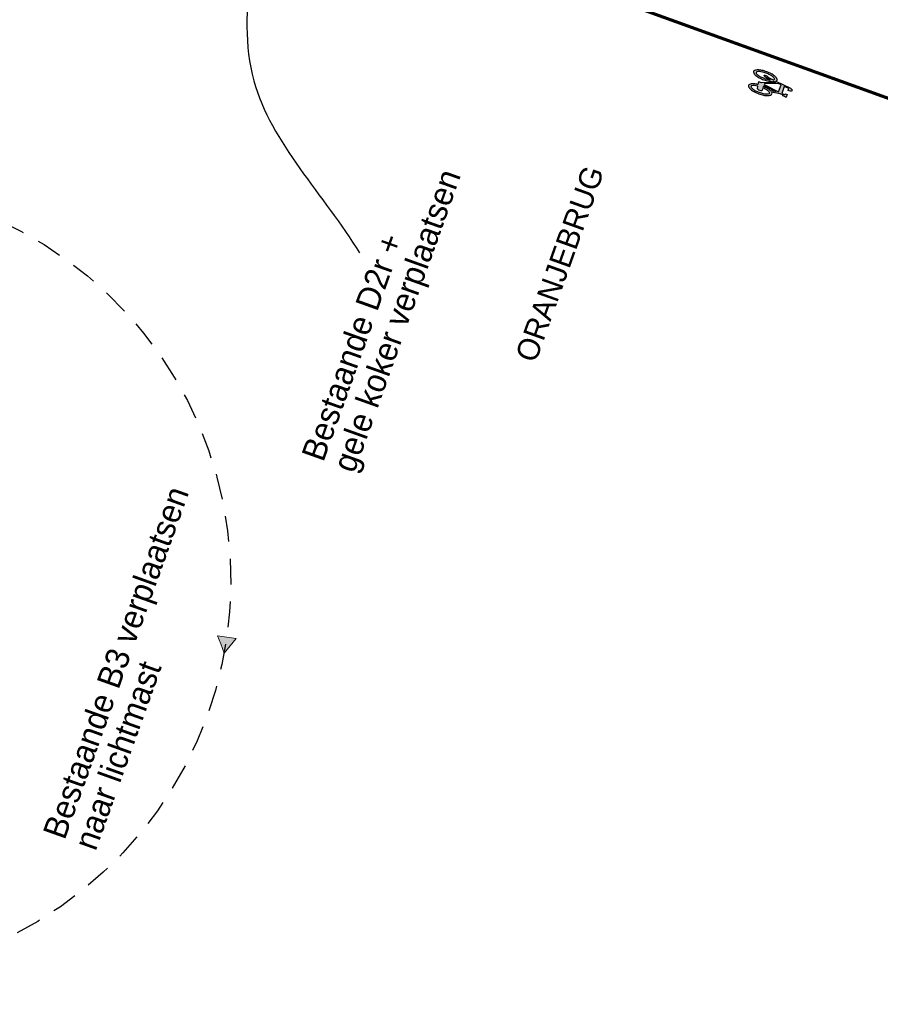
# Model space of a CAD drawing. Header units: metres. Extents: x 136326 to 138181, y 453212 to 454732.
# Tile 28 of 55: x 136605 to 136632, y 453870 to 453901. Entities that reach past the tile are written whole.
import ezdxf

# ---------------------------------------------------------------- set-up
doc = ezdxf.new("R2010")
doc.units = ezdxf.units.M
doc.linetypes.add('DGN Style 2', pattern=[1.363737, 0.818242, -0.545495])
doc.linetypes.add('LIJN1-1', pattern=[2, 1, -1])
for name, color, linetype in [('-DR-alg-txt-straatnaam', 2, 'Continuous'), ('-DR-nw-inr-bebording-txt', 2, 'Continuous'), ('-DR-nw-inr-verkeersbordpaal', 7, 'Continuous'), ('-DR-nw-mk-streep 1-1', 250, 'LIJN1-1'), ('-DR-nw-mk-symbolen', 7, 'Continuous')]:
    doc.layers.add(name, color=color, linetype=linetype)
doc.layers.add('mob_bebording', color=7, linetype='Continuous', lineweight=0)
doc.styles.add('Drong', font='txt', dxfattribs={"height": 1.8})
doc.styles.add('eurostile', font='txt')
doc.dimstyles.new('Drong', dxfattribs={"dimtxt": 1.8, "dimasz": 2.5, "dimexe": 0, "dimexo": 0, "dimgap": 0.9, "dimtad": 1, "dimzin": 0, "dimdsep": 46, "dimtxsty": 'Drong', "dimblk": 'dimblk-wit', "dimcen": 0, "dimse1": 1, "dimse2": 1, "dimclrd": 256, "dimclre": 1, "dimclrt": 7, "dimadec": 0, "dimazin": 0, "dimtfac": 1, "dimtmove": 0, "dimatfit": 3, "dimfxl": 1, "dimtolj": 1, "dimtzin": 0, "dimarcsym": 0})

# ---------------------------------------------------------------- blocks, each defined once
blk = doc.blocks.new('N-SVW-MARKERING_SYMBOOL_FIETS_1.35')
h = blk.add_hatch(color=256)
h.paths.add_polyline_path([(-0.045, 1.35), (-0.07, 1.35), (-0.07, 1.35), (-0.095, 1.35, 0.236068), (-0.119, 1.325), (-0.132, 1.288), (-0.183, 0.766, 0.006813), (-0.189, 0.773, 0.22312), (-0.231, 0.793, 0.22312), (-0.273, 0.773, 0.090648), (-0.327, 0.677, 0.047451), (-0.356, 0.559, 0.035374), (-0.367, 0.396, 0.035374), (-0.356, 0.234, 0.047451), (-0.327, 0.116, 0.090648), (-0.273, 0.02, 0.22312), (-0.231, 0, 0.22312), (-0.189, 0.02, 0.090648), (-0.134, 0.116, 0.047451), (-0.106, 0.234, 0.035374), (-0.095, 0.396, 0.035374), (-0.106, 0.559, 0.047451), (-0.134, 0.677, 0.038864), (-0.153, 0.72), (-0.148, 0.783), (0.017, 0.355), (0.017, 0.297, 0.544665), (0.054, 0.26), (0.11, 0.272, 0.008345), (0.115, 0.234, 0.047451), (0.144, 0.116, 0.090648), (0.198, 0.02, 0.22312), (0.24, 0, 0.22312), (0.282, 0.02, 0.090648), (0.336, 0.116, 0.047451), (0.365, 0.234, 0.035374), (0.376, 0.396, 0.035374), (0.365, 0.559, 0.047451), (0.336, 0.677, 0.090648), (0.282, 0.773, 0.22312), (0.24, 0.793, 0.22312), (0.198, 0.773, 0.006813), (0.192, 0.766), (0.141, 1.04), (0.153, 1.139), (0.166, 1.127), (0.19, 1.239, 0.548946), (0.178, 1.251), (0.091, 1.251), (0.091, 1.201), (0.123, 1.17), (0.116, 1.078), (-0.122, 1.078), (-0.11, 1.214, -0.281777), (-0.07, 1.239), (-0.045, 1.239)])
h.paths.add_polyline_path([(0.104, 0.966), (0.042, 0.458), (0.017, 0.458), (-0.14, 0.868), (-0.132, 0.966)], flags=16)
h.paths.add_polyline_path([(0.128, 0.879), (0.161, 0.717, 0.035986), (0.144, 0.677, 0.047451), (0.115, 0.559, 0.021905), (0.105, 0.458), (0.079, 0.458)], flags=16)
h.paths.add_polyline_path([(-0.205, 0.692, -0.01664), (-0.196, 0.677), (-0.218, 0.508), (-0.243, 0.446), (-0.243, 0.372, 0.720759), (-0.231, 0.359, 0.162278), (-0.218, 0.372), (-0.194, 0.421), (-0.169, 0.545), (-0.164, 0.596, -0.030907), (-0.151, 0.524, -0.028874), (-0.144, 0.396, -0.028874), (-0.151, 0.269, -0.039407), (-0.169, 0.177, -0.080527), (-0.205, 0.1, -0.24906), (-0.231, 0.087, -0.24906), (-0.256, 0.1, -0.080527), (-0.292, 0.177, -0.039407), (-0.31, 0.269, -0.028874), (-0.317, 0.396, -0.028874), (-0.31, 0.524, -0.039407), (-0.292, 0.615, -0.080527), (-0.256, 0.692, -0.24906), (-0.231, 0.706, -0.24906)], flags=16)
h.paths.add_polyline_path([(0.24, 0.706, -0.24906), (0.265, 0.692, -0.080527), (0.301, 0.615, -0.039407), (0.319, 0.524, -0.028874), (0.327, 0.396, -0.028874), (0.319, 0.269, -0.039407), (0.301, 0.177, -0.080527), (0.265, 0.1, -0.24906), (0.24, 0.087, -0.24906), (0.214, 0.1, -0.080527), (0.179, 0.177, -0.039407), (0.161, 0.269, -0.003097), (0.159, 0.283), (0.24, 0.31), (0.265, 0.359), (0.265, 0.433, 0.414214), (0.24, 0.458), (0.155, 0.458, -0.014843), (0.161, 0.524, -0.039407), (0.179, 0.615, -0.080527), (0.214, 0.692, -0.24906)], flags=16)
for points in [[(-0.183, 0.766), (-0.132, 1.288), (-0.119, 1.325, -0.414214), (-0.07, 1.35), (-0.045, 1.35), (-0.045, 1.239), (-0.07, 1.239, 0.281777), (-0.11, 1.214), (-0.122, 1.078), (0.116, 1.078), (0.123, 1.17), (0.091, 1.201), (0.091, 1.251), (0.178, 1.251, -0.548946), (0.19, 1.239), (0.166, 1.127), (0.153, 1.139), (0.141, 1.04), (0.192, 0.766)], [(-0.189, 0.773, 0.22312), (-0.231, 0.793, 0.22312), (-0.273, 0.773, 0.090648), (-0.327, 0.677, 0.047451), (-0.356, 0.559, 0.035374), (-0.367, 0.396, 0.035374), (-0.356, 0.234, 0.047451), (-0.327, 0.116, 0.090648), (-0.273, 0.02, 0.22312), (-0.231, 0, 0.22312), (-0.189, 0.02, 0.090648), (-0.134, 0.116, 0.047451), (-0.106, 0.234, 0.035374), (-0.095, 0.396, 0.035374), (-0.106, 0.559, 0.047451), (-0.134, 0.677, 0.038864), (-0.153, 0.72), (-0.148, 0.783), (0.017, 0.355), (0.017, 0.297, 0.544665), (0.054, 0.26), (0.11, 0.272, 0.008345), (0.115, 0.234, 0.047451), (0.144, 0.116, 0.090648), (0.198, 0.02, 0.22312), (0.24, 0, 0.22312), (0.282, 0.02, 0.090648), (0.336, 0.116, 0.047451), (0.365, 0.234, 0.035374), (0.376, 0.396, 0.035374), (0.365, 0.559, 0.047451), (0.336, 0.677, 0.090648), (0.282, 0.773, 0.22312), (0.24, 0.793, 0.22312), (0.198, 0.773)]]:
    blk.add_lwpolyline(points, format="xyb")
blk.add_lwpolyline([(-0.14, 0.868), (0.017, 0.458), (0.042, 0.458), (0.104, 0.966), (-0.132, 0.966)], close=True)
for points in [[(-0.164, 0.596), (-0.169, 0.545), (-0.194, 0.421), (-0.218, 0.372, -0.162278), (-0.231, 0.359, -0.720759), (-0.243, 0.372), (-0.243, 0.446), (-0.218, 0.508), (-0.196, 0.677, 0.01664), (-0.205, 0.692, 0.24906), (-0.231, 0.706, 0.24906), (-0.256, 0.692, 0.080527), (-0.292, 0.615, 0.039407), (-0.31, 0.524, 0.028874), (-0.317, 0.396, 0.028874), (-0.31, 0.269, 0.039407), (-0.292, 0.177, 0.080527), (-0.256, 0.1, 0.24906), (-0.231, 0.087, 0.24906), (-0.205, 0.1, 0.080527), (-0.169, 0.177, 0.039407), (-0.151, 0.269, 0.028874), (-0.144, 0.396, 0.028874), (-0.151, 0.524, 0.030907)], [(0.161, 0.717, 0.035986), (0.144, 0.677, 0.047451), (0.115, 0.559, 0.021905), (0.105, 0.458), (0.079, 0.458), (0.128, 0.879)], [(0.327, 0.396, 0.028874), (0.319, 0.524, 0.039407), (0.301, 0.615, 0.080527), (0.265, 0.692, 0.24906), (0.24, 0.706, 0.24906), (0.214, 0.692, 0.080527), (0.179, 0.615, 0.039407), (0.161, 0.524, 0.014843), (0.155, 0.458), (0.24, 0.458, -0.414214), (0.265, 0.433), (0.265, 0.359), (0.24, 0.31), (0.159, 0.283, 0.003097), (0.161, 0.269, 0.039407), (0.179, 0.177, 0.080527), (0.214, 0.1, 0.24906), (0.24, 0.087, 0.24906), (0.265, 0.1, 0.080527), (0.301, 0.177, 0.039407), (0.319, 0.269, 0.028874)]]:
    blk.add_lwpolyline(points, format="xyb", close=True)
for centre, start, end in [((-0.425, 0.577), 38.1274, 39.6888), ((0.434, 0.577), 140.3112, 141.8726)]:
    blk.add_arc(centre, 0.307, start, end)
blk = doc.blocks.new('dimblk-wit')
at = {"color": 7}
blk.add_line((0, -0.333), (0, 0.333), dxfattribs=at)
blk.add_solid([(0, 0), (-0.8, 0.2), (-0.8, -0.2)], dxfattribs=at)

msp = doc.modelspace()

# ---------------------------------------------------------------- hatches: boundary and pattern name
at = {"layer": 'mob_bebording', "linetype": 'Continuous', "lineweight": 0}
msp.add_hatch(color=251, dxfattribs=at).paths.add_polyline_path([(136611.393, 453881.183), (136611.771, 453881.649), (136611.186, 453881.737), (136611.283, 453881.477)])

# ---------------------------------------------------------------- linework, layer by layer
at = {"layer": '-DR-nw-mk-streep 1-1', "const_width": 0.1, "flags": 128}
msp.add_lwpolyline([(136615.802, 453904.711, -0.018714), (136618.592, 453903.824), (136639.026, 453896.446)], format="xyb", dxfattribs=at)
at = {"layer": 'mob_bebording', "color": 251, "linetype": 'Continuous', "lineweight": 0, "flags": 128}
msp.add_lwpolyline([(136611.393, 453881.183), (136611.771, 453881.649), (136611.186, 453881.737), (136611.283, 453881.477)], close=True, dxfattribs=at)
at = {"layer": 'mob_bebording', "color": 251, "linetype": 'DGN Style 2', "lineweight": 30, "extrusion": (0, 0, -1)}
msp.add_arc((-136599.001, 453883.475), 12.602, 102.361, 289.6978, dxfattribs=at)

# ---------------------------------------------------------------- block references
at = {"layer": '-DR-nw-mk-symbolen', "rotation": 250}
msp.add_blockref('N-SVW-MARKERING_SYMBOOL_FIETS_1.35', (136628.121, 453899.445), dxfattribs=at)

# ---------------------------------------------------------------- texts
at = {"layer": '-DR-alg-txt-straatnaam', "style": 'Drong'}
msp.add_text('ORANJEBRUG', height=0.7, rotation=70.3356, dxfattribs=at).set_placement((136621.279, 453890.378))
at = {"layer": '-DR-nw-inr-bebording-txt', "char_height": 0.75, "attachment_point": 7, "rotation": 70.3356, "line_spacing_factor": 0.836056, "style": 'eurostile'}
for s, insert in [('Bestaande D2r + \\Pgele koker verplaatsen', (136615.736, 453886.799)), ('Bestaande B3 verplaatsen\\Pnaar lichtmast', (136607.321, 453874.866))]:
    msp.add_mtext(s, dxfattribs=dict(at, insert=insert))

# ---------------------------------------------------------------- leaders
at = {"layer": '-DR-nw-inr-verkeersbordpaal', "path_type": 1}
msp.add_leader([(136612.679, 453906.543), (136612.333, 453899.371), (136615.687, 453893.904)], dimstyle='Drong', override={"dimscale": 0.05, "dimasz": 10}, dxfattribs=at)

doc.saveas('drawing.dxf')
